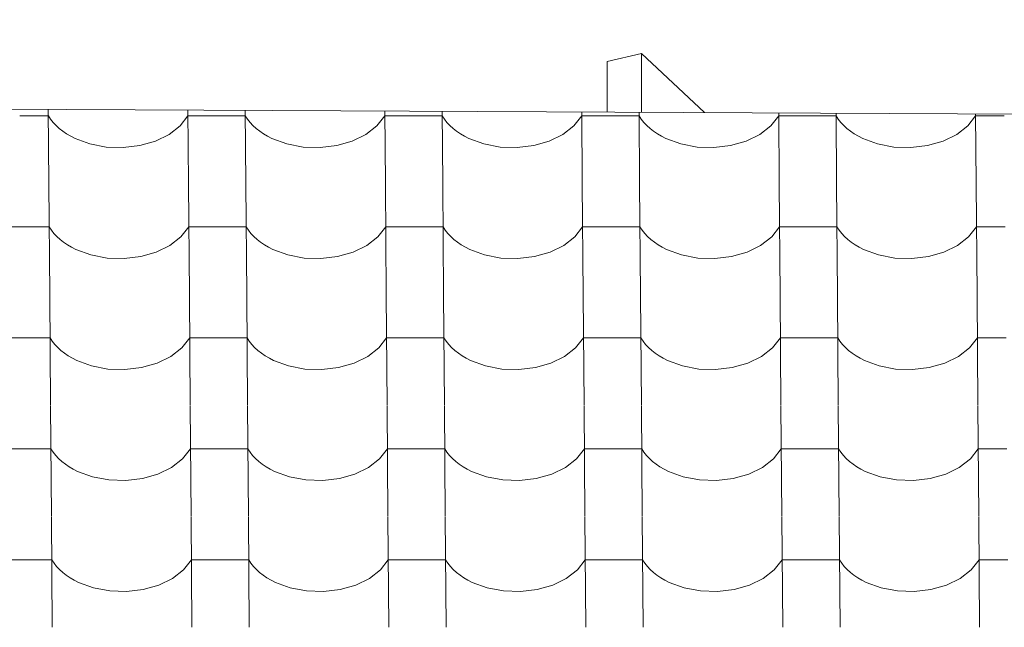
# Model space of a CAD drawing. Header units: millimetres. Extents: x -27785 to 104762, y -947 to 11132.
# Tile 131 of 146: x -4724 to -3899, y 10387 to 10896. Entities that reach past the tile are written whole.
import ezdxf

# ---------------------------------------------------------------- set-up
doc = ezdxf.new("R2010")
doc.units = ezdxf.units.MM
doc.header["$MEASUREMENT"] = 0
for name, color, linetype in [('POHLED JIŽNÍ_1_Bourané_Konstrukce - střechy a skořepiny', 7, 'Continuous'), ('POHLED JIŽNÍ_1_Bourané_Výplně - Povrchové', 7, 'Continuous'), ('POHLED JIŽNÍ_1_Konstrukce - nosné', 7, 'Continuous')]:
    doc.layers.add(name, color=color, linetype=linetype)

# ---------------------------------------------------------------- blocks, each defined once
blk = doc.blocks.new('*X2', base_point=(-29303.7, -27473.93))
at = {"layer": 'POHLED JIŽNÍ_1_Bourané_Výplně - Povrchové', "color": 7, "linetype": 'Continuous', "lineweight": 13}
for p, q in [((-4700.5, 10820.74), (-4700.02, 10758.8)), ((-4583.54, 10820.19), (-4583.06, 10758.8)), ((-4535.5, 10819.96), (-4535.02, 10758.8)), ((-4418.53, 10819.4), (-4418.06, 10758.8)), ((-4370.5, 10819.17), (-4370.03, 10758.8)), ((-4253.53, 10818.62), (-4253.07, 10758.8)), ((-4205.5, 10818.39), (-4205.03, 10758.8)), ((-4088.53, 10817.83), (-4088.07, 10758.8)), ((-4040.49, 10817.6), (-4040.04, 10758.8)), ((-3923.53, 10817.04), (-3923.07, 10758.8)), ((-4700.46, 10815.32), (-4724.48, 10815.32)), ((-4700.46, 10815.32), (-4698.61, 10812.53)), ((-4698.61, 10812.53), (-4696.47, 10809.83)), ((-4696.47, 10809.83), (-4694.04, 10807.25)), ((-4694.04, 10807.25), (-4691.34, 10804.78)), ((-4590.1, 10806.94), (-4583.5, 10815.32)), ((-4559.48, 10815.32), (-4583.5, 10815.32)), ((-4535.46, 10815.32), (-4559.48, 10815.32)), ((-4535.46, 10815.32), (-4533.62, 10812.53)), ((-4533.62, 10812.53), (-4531.48, 10809.83)), ((-4531.48, 10809.83), (-4529.05, 10807.25)), ((-4529.05, 10807.25), (-4526.35, 10804.78)), ((-4425.11, 10806.94), (-4418.5, 10815.32)), ((-4394.49, 10815.32), (-4418.5, 10815.32)), ((-4370.47, 10815.32), (-4394.49, 10815.32)), ((-4370.47, 10815.32), (-4368.62, 10812.53)), ((-4368.62, 10812.53), (-4366.48, 10809.83)), ((-4366.48, 10809.83), (-4364.05, 10807.25)), ((-4364.05, 10807.25), (-4361.35, 10804.78)), ((-4260.11, 10806.94), (-4253.51, 10815.32)), ((-4229.49, 10815.32), (-4253.51, 10815.32)), ((-4205.47, 10815.32), (-4229.49, 10815.32)), ((-4205.47, 10815.32), (-4203.63, 10812.53)), ((-4203.63, 10812.53), (-4201.48, 10809.83)), ((-4201.48, 10809.83), (-4199.06, 10807.25)), ((-4199.06, 10807.25), (-4196.36, 10804.78)), ((-4095.11, 10806.94), (-4088.51, 10815.32)), ((-4064.49, 10815.32), (-4088.51, 10815.32)), ((-4040.48, 10815.32), (-4064.49, 10815.32)), ((-4040.48, 10815.32), (-4038.63, 10812.53)), ((-4038.63, 10812.53), (-4036.49, 10809.83)), ((-4036.49, 10809.83), (-4034.06, 10807.25)), ((-4034.06, 10807.25), (-4031.36, 10804.78)), ((-3930.12, 10806.94), (-3923.51, 10815.32)), ((-3899.5, 10815.32), (-3923.51, 10815.32)), ((-4691.34, 10804.78), (-4688.39, 10802.45)), ((-4688.39, 10802.45), (-4685.18, 10800.28)), ((-4685.18, 10800.28), (-4681.76, 10798.26)), ((-4610.79, 10794.17), (-4599.36, 10799.76)), ((-4599.36, 10799.76), (-4590.1, 10806.94)), ((-4526.35, 10804.78), (-4523.39, 10802.45)), ((-4523.39, 10802.45), (-4520.19, 10800.28)), ((-4520.19, 10800.28), (-4516.76, 10798.26)), ((-4445.79, 10794.17), (-4434.36, 10799.76)), ((-4434.36, 10799.76), (-4425.11, 10806.94)), ((-4361.35, 10804.78), (-4358.39, 10802.45)), ((-4358.39, 10802.45), (-4355.19, 10800.28)), ((-4355.19, 10800.28), (-4351.76, 10798.26)), ((-4280.8, 10794.17), (-4269.36, 10799.76)), ((-4269.36, 10799.76), (-4260.11, 10806.94)), ((-4196.36, 10804.78), (-4193.4, 10802.45)), ((-4193.4, 10802.45), (-4190.2, 10800.28)), ((-4190.2, 10800.28), (-4186.77, 10798.26)), ((-4115.8, 10794.17), (-4104.37, 10799.76)), ((-4104.37, 10799.76), (-4095.11, 10806.94)), ((-4031.36, 10804.78), (-4028.4, 10802.45)), ((-4028.4, 10802.45), (-4025.2, 10800.28)), ((-4025.2, 10800.28), (-4021.77, 10798.26)), ((-3950.8, 10794.17), (-3939.37, 10799.76)), ((-3939.37, 10799.76), (-3930.12, 10806.94)), ((-4681.76, 10798.26), (-4678.12, 10796.41)), ((-4678.12, 10796.41), (-4665.64, 10791.84)), ((-4665.64, 10791.84), (-4651.96, 10789.25)), ((-4623.82, 10790.45), (-4610.79, 10794.17)), ((-4516.76, 10798.26), (-4513.12, 10796.41)), ((-4513.12, 10796.41), (-4500.65, 10791.84)), ((-4500.65, 10791.84), (-4486.97, 10789.25)), ((-4458.82, 10790.45), (-4445.79, 10794.17)), ((-4351.76, 10798.26), (-4348.13, 10796.41)), ((-4348.13, 10796.41), (-4335.65, 10791.84)), ((-4335.65, 10791.84), (-4321.97, 10789.25)), ((-4293.83, 10790.45), (-4280.8, 10794.17)), ((-4186.77, 10798.26), (-4183.13, 10796.41)), ((-4183.13, 10796.41), (-4170.65, 10791.84)), ((-4170.65, 10791.84), (-4156.97, 10789.25)), ((-4128.83, 10790.45), (-4115.8, 10794.17)), ((-4021.77, 10798.26), (-4018.14, 10796.41)), ((-4018.14, 10796.41), (-4005.66, 10791.84)), ((-4005.66, 10791.84), (-3991.98, 10789.25)), ((-3963.83, 10790.45), (-3950.8, 10794.17)), ((-4651.96, 10789.25), (-4637.78, 10788.78)), ((-4637.78, 10788.78), (-4623.82, 10790.45)), ((-4486.97, 10789.25), (-4472.78, 10788.78)), ((-4472.78, 10788.78), (-4458.82, 10790.45)), ((-4321.97, 10789.25), (-4307.79, 10788.78)), ((-4307.79, 10788.78), (-4293.83, 10790.45)), ((-4156.97, 10789.25), (-4142.79, 10788.78)), ((-4142.79, 10788.78), (-4128.83, 10790.45)), ((-3991.98, 10789.25), (-3977.8, 10788.78)), ((-3977.8, 10788.78), (-3963.83, 10790.45)), ((-4700.02, 10758.47), (-4699.3, 10665.79)), ((-4583.06, 10758.47), (-4582.33, 10665.79)), ((-4535.02, 10758.47), (-4534.3, 10665.79)), ((-4418.06, 10758.47), (-4417.34, 10665.79)), ((-4370.03, 10758.47), (-4369.3, 10665.79)), ((-4253.06, 10758.47), (-4252.34, 10665.79)), ((-4205.03, 10758.47), (-4204.31, 10665.79)), ((-4088.07, 10758.47), (-4087.35, 10665.79)), ((-4040.03, 10758.47), (-4039.31, 10665.79)), ((-3923.07, 10758.47), (-3922.35, 10665.79)), ((-4723.75, 10722.31), (-4747.77, 10722.31)), ((-4699.74, 10722.31), (-4723.75, 10722.31)), ((-4699.74, 10722.31), (-4697.89, 10719.52)), ((-4697.89, 10719.52), (-4695.75, 10716.82)), ((-4695.75, 10716.82), (-4693.32, 10714.24)), ((-4589.38, 10713.93), (-4582.77, 10722.31)), ((-4558.76, 10722.31), (-4582.77, 10722.31)), ((-4534.74, 10722.31), (-4558.76, 10722.31)), ((-4534.74, 10722.31), (-4532.89, 10719.52)), ((-4532.89, 10719.52), (-4530.75, 10716.82)), ((-4530.75, 10716.82), (-4528.33, 10714.24)), ((-4424.38, 10713.93), (-4417.78, 10722.31)), ((-4393.76, 10722.31), (-4417.78, 10722.31)), ((-4369.74, 10722.31), (-4393.76, 10722.31)), ((-4369.74, 10722.31), (-4367.9, 10719.52)), ((-4367.9, 10719.52), (-4365.76, 10716.82)), ((-4365.76, 10716.82), (-4363.33, 10714.24)), ((-4259.39, 10713.93), (-4252.78, 10722.31)), ((-4228.77, 10722.31), (-4252.78, 10722.31)), ((-4204.75, 10722.31), (-4228.77, 10722.31)), ((-4204.75, 10722.31), (-4202.9, 10719.52)), ((-4202.9, 10719.52), (-4200.76, 10716.82)), ((-4200.76, 10716.82), (-4198.33, 10714.24)), ((-4094.39, 10713.93), (-4087.79, 10722.31)), ((-4063.77, 10722.31), (-4087.79, 10722.31)), ((-4039.75, 10722.31), (-4063.77, 10722.31)), ((-4039.75, 10722.31), (-4037.91, 10719.52)), ((-4037.91, 10719.52), (-4035.76, 10716.82)), ((-4035.76, 10716.82), (-4033.34, 10714.24)), ((-3929.39, 10713.93), (-3922.79, 10722.31)), ((-3898.77, 10722.31), (-3922.79, 10722.31)), ((-4693.32, 10714.24), (-4690.62, 10711.77)), ((-4690.62, 10711.77), (-4687.66, 10709.45)), ((-4687.66, 10709.45), (-4684.46, 10707.27)), ((-4598.63, 10706.76), (-4589.38, 10713.93)), ((-4528.33, 10714.24), (-4525.62, 10711.77)), ((-4525.62, 10711.77), (-4522.67, 10709.45)), ((-4522.67, 10709.45), (-4519.46, 10707.27)), ((-4433.64, 10706.76), (-4424.38, 10713.93)), ((-4363.33, 10714.24), (-4360.63, 10711.77)), ((-4360.63, 10711.77), (-4357.67, 10709.45)), ((-4357.67, 10709.45), (-4354.47, 10707.27)), ((-4268.64, 10706.76), (-4259.39, 10713.93)), ((-4198.33, 10714.24), (-4195.63, 10711.77)), ((-4195.63, 10711.77), (-4192.67, 10709.45)), ((-4192.67, 10709.45), (-4189.47, 10707.27)), ((-4103.64, 10706.76), (-4094.39, 10713.93)), ((-4033.34, 10714.24), (-4030.64, 10711.77)), ((-4030.64, 10711.77), (-4027.68, 10709.45)), ((-4027.68, 10709.45), (-4024.48, 10707.27)), ((-3938.65, 10706.76), (-3929.39, 10713.93)), ((-4684.46, 10707.27), (-4681.03, 10705.25)), ((-4681.03, 10705.25), (-4677.4, 10703.4)), ((-4677.4, 10703.4), (-4664.92, 10698.83)), ((-4623.09, 10697.44), (-4610.06, 10701.16)), ((-4610.06, 10701.16), (-4598.63, 10706.76)), ((-4519.46, 10707.27), (-4516.04, 10705.25)), ((-4516.04, 10705.25), (-4512.4, 10703.4)), ((-4512.4, 10703.4), (-4499.92, 10698.83)), ((-4458.1, 10697.44), (-4445.07, 10701.16)), ((-4445.07, 10701.16), (-4433.64, 10706.76)), ((-4354.47, 10707.27), (-4351.04, 10705.25)), ((-4351.04, 10705.25), (-4347.41, 10703.4)), ((-4347.41, 10703.4), (-4334.93, 10698.83)), ((-4293.1, 10697.44), (-4280.07, 10701.16)), ((-4280.07, 10701.16), (-4268.64, 10706.76)), ((-4189.47, 10707.27), (-4186.04, 10705.25)), ((-4186.04, 10705.25), (-4182.41, 10703.4)), ((-4182.41, 10703.4), (-4169.93, 10698.83)), ((-4128.11, 10697.44), (-4115.08, 10701.16)), ((-4115.08, 10701.16), (-4103.64, 10706.76)), ((-4024.48, 10707.27), (-4021.05, 10705.25)), ((-4021.05, 10705.25), (-4017.41, 10703.4)), ((-4017.41, 10703.4), (-4004.93, 10698.83)), ((-3963.11, 10697.44), (-3950.08, 10701.16)), ((-3950.08, 10701.16), (-3938.65, 10706.76)), ((-4664.92, 10698.83), (-4651.24, 10696.24)), ((-4651.24, 10696.24), (-4637.06, 10695.77)), ((-4637.06, 10695.77), (-4623.09, 10697.44)), ((-4499.92, 10698.83), (-4486.24, 10696.24)), ((-4486.24, 10696.24), (-4472.06, 10695.77)), ((-4472.06, 10695.77), (-4458.1, 10697.44)), ((-4334.93, 10698.83), (-4321.25, 10696.24)), ((-4321.25, 10696.24), (-4307.06, 10695.77)), ((-4307.06, 10695.77), (-4293.1, 10697.44)), ((-4169.93, 10698.83), (-4156.25, 10696.24)), ((-4156.25, 10696.24), (-4142.07, 10695.77)), ((-4142.07, 10695.77), (-4128.11, 10697.44)), ((-4004.93, 10698.83), (-3991.25, 10696.24)), ((-3991.25, 10696.24), (-3977.07, 10695.77)), ((-3977.07, 10695.77), (-3963.11, 10697.44)), ((-4699.29, 10665.46), (-4698.57, 10572.79)), ((-4582.33, 10665.46), (-4581.61, 10572.79)), ((-4534.3, 10665.46), (-4533.58, 10572.79)), ((-4417.34, 10665.46), (-4416.62, 10572.79)), ((-4369.3, 10665.46), (-4368.58, 10572.79)), ((-4252.34, 10665.46), (-4251.62, 10572.79)), ((-4204.31, 10665.46), (-4203.59, 10572.79)), ((-4087.34, 10665.46), (-4086.62, 10572.79)), ((-4039.31, 10665.46), (-4038.59, 10572.79)), ((-3922.35, 10665.46), (-3921.63, 10572.79)), ((-4723.03, 10629.3), (-4747.05, 10629.3)), ((-4699.01, 10629.3), (-4723.03, 10629.3)), ((-4699.01, 10629.3), (-4697.17, 10626.51)), ((-4697.17, 10626.51), (-4695.02, 10623.81)), ((-4588.65, 10620.92), (-4582.05, 10629.3)), ((-4558.03, 10629.3), (-4582.05, 10629.3)), ((-4534.02, 10629.3), (-4558.03, 10629.3)), ((-4534.02, 10629.3), (-4532.17, 10626.51)), ((-4532.17, 10626.51), (-4530.03, 10623.81)), ((-4423.66, 10620.92), (-4417.06, 10629.3)), ((-4393.04, 10629.3), (-4417.06, 10629.3)), ((-4369.02, 10629.3), (-4393.04, 10629.3)), ((-4369.02, 10629.3), (-4367.18, 10626.51)), ((-4367.18, 10626.51), (-4365.03, 10623.81)), ((-4258.66, 10620.92), (-4252.06, 10629.3)), ((-4228.04, 10629.3), (-4252.06, 10629.3)), ((-4204.03, 10629.3), (-4228.04, 10629.3)), ((-4204.03, 10629.3), (-4202.18, 10626.51)), ((-4202.18, 10626.51), (-4200.04, 10623.81)), ((-4093.67, 10620.92), (-4087.06, 10629.3)), ((-4063.05, 10629.3), (-4087.06, 10629.3)), ((-4039.03, 10629.3), (-4063.05, 10629.3)), ((-4039.03, 10629.3), (-4037.18, 10626.51)), ((-4037.18, 10626.51), (-4035.04, 10623.81)), ((-3928.67, 10620.92), (-3922.07, 10629.3)), ((-3898.05, 10629.3), (-3922.07, 10629.3)), ((-4695.02, 10623.81), (-4692.6, 10621.23)), ((-4692.6, 10621.23), (-4689.9, 10618.76)), ((-4689.9, 10618.76), (-4686.94, 10616.44)), ((-4597.91, 10613.75), (-4588.65, 10620.92)), ((-4530.03, 10623.81), (-4527.6, 10621.23)), ((-4527.6, 10621.23), (-4524.9, 10618.76)), ((-4524.9, 10618.76), (-4521.94, 10616.44)), ((-4432.91, 10613.75), (-4423.66, 10620.92)), ((-4365.03, 10623.81), (-4362.61, 10621.23)), ((-4362.61, 10621.23), (-4359.91, 10618.76)), ((-4359.91, 10618.76), (-4356.95, 10616.44)), ((-4267.92, 10613.75), (-4258.66, 10620.92)), ((-4200.04, 10623.81), (-4197.61, 10621.23)), ((-4197.61, 10621.23), (-4194.91, 10618.76)), ((-4194.91, 10618.76), (-4191.95, 10616.44)), ((-4102.92, 10613.75), (-4093.67, 10620.92)), ((-4035.04, 10623.81), (-4032.61, 10621.23)), ((-4032.61, 10621.23), (-4029.91, 10618.76)), ((-4029.91, 10618.76), (-4026.95, 10616.44)), ((-3937.92, 10613.75), (-3928.67, 10620.92)), ((-4686.94, 10616.44), (-4683.74, 10614.26)), ((-4683.74, 10614.26), (-4680.31, 10612.24)), ((-4680.31, 10612.24), (-4676.67, 10610.39)), ((-4676.67, 10610.39), (-4664.19, 10605.82)), ((-4609.34, 10608.16), (-4597.91, 10613.75)), ((-4521.94, 10616.44), (-4518.74, 10614.26)), ((-4518.74, 10614.26), (-4515.31, 10612.24)), ((-4515.31, 10612.24), (-4511.68, 10610.39)), ((-4511.68, 10610.39), (-4499.2, 10605.82)), ((-4444.35, 10608.16), (-4432.91, 10613.75)), ((-4356.95, 10616.44), (-4353.74, 10614.26)), ((-4353.74, 10614.26), (-4350.32, 10612.24)), ((-4350.32, 10612.24), (-4346.68, 10610.39)), ((-4346.68, 10610.39), (-4334.2, 10605.82)), ((-4279.35, 10608.16), (-4267.92, 10613.75)), ((-4191.95, 10616.44), (-4188.75, 10614.26)), ((-4188.75, 10614.26), (-4185.32, 10612.24)), ((-4185.32, 10612.24), (-4181.69, 10610.39)), ((-4181.69, 10610.39), (-4169.21, 10605.82)), ((-4114.35, 10608.16), (-4102.92, 10613.75)), ((-4026.95, 10616.44), (-4023.75, 10614.26)), ((-4023.75, 10614.26), (-4020.33, 10612.24)), ((-4020.33, 10612.24), (-4016.69, 10610.39)), ((-4016.69, 10610.39), (-4004.21, 10605.82)), ((-3949.36, 10608.16), (-3937.92, 10613.75)), ((-4664.19, 10605.82), (-4650.52, 10603.23)), ((-4650.52, 10603.23), (-4636.33, 10602.76)), ((-4636.33, 10602.76), (-4622.37, 10604.43)), ((-4622.37, 10604.43), (-4609.34, 10608.16)), ((-4499.2, 10605.82), (-4485.52, 10603.23)), ((-4485.52, 10603.23), (-4471.34, 10602.76)), ((-4471.34, 10602.76), (-4457.38, 10604.43)), ((-4457.38, 10604.43), (-4444.35, 10608.16)), ((-4334.2, 10605.82), (-4320.52, 10603.23)), ((-4320.52, 10603.23), (-4306.34, 10602.76)), ((-4306.34, 10602.76), (-4292.38, 10604.43)), ((-4292.38, 10604.43), (-4279.35, 10608.16)), ((-4169.21, 10605.82), (-4155.53, 10603.23)), ((-4155.53, 10603.23), (-4141.35, 10602.76)), ((-4141.35, 10602.76), (-4127.38, 10604.43)), ((-4127.38, 10604.43), (-4114.35, 10608.16)), ((-4004.21, 10605.82), (-3990.53, 10603.23)), ((-3990.53, 10603.23), (-3976.35, 10602.76)), ((-3976.35, 10602.76), (-3962.39, 10604.43)), ((-3962.39, 10604.43), (-3949.36, 10608.16)), ((-4698.57, 10572.45), (-4697.85, 10479.78)), ((-4581.61, 10572.45), (-4580.89, 10479.78)), ((-4533.57, 10572.45), (-4532.85, 10479.78)), ((-4416.61, 10572.45), (-4415.89, 10479.78)), ((-4368.58, 10572.45), (-4367.86, 10479.78)), ((-4251.62, 10572.45), (-4250.9, 10479.78)), ((-4203.58, 10572.45), (-4202.86, 10479.78)), ((-4086.62, 10572.45), (-4085.9, 10479.78)), ((-4038.59, 10572.45), (-4037.87, 10479.78)), ((-3921.62, 10572.45), (-3920.9, 10479.78)), ((-4722.31, 10536.29), (-4746.32, 10536.29)), ((-4698.29, 10536.29), (-4722.31, 10536.29)), ((-4698.29, 10536.29), (-4696.44, 10533.5)), ((-4587.93, 10527.91), (-4581.33, 10536.29)), ((-4557.31, 10536.29), (-4581.33, 10536.29)), ((-4533.29, 10536.29), (-4557.31, 10536.29)), ((-4533.29, 10536.29), (-4531.45, 10533.5)), ((-4422.93, 10527.91), (-4416.33, 10536.29)), ((-4392.31, 10536.29), (-4416.33, 10536.29)), ((-4368.3, 10536.29), (-4392.31, 10536.29)), ((-4368.3, 10536.29), (-4366.45, 10533.5)), ((-4257.94, 10527.91), (-4251.34, 10536.29)), ((-4227.32, 10536.29), (-4251.34, 10536.29)), ((-4203.3, 10536.29), (-4227.32, 10536.29)), ((-4203.3, 10536.29), (-4201.46, 10533.5)), ((-4092.94, 10527.91), (-4086.34, 10536.29)), ((-4062.32, 10536.29), (-4086.34, 10536.29)), ((-4038.31, 10536.29), (-4062.32, 10536.29)), ((-4038.31, 10536.29), (-4036.46, 10533.5)), ((-3927.95, 10527.91), (-3921.34, 10536.29)), ((-3897.33, 10536.29), (-3921.34, 10536.29)), ((-4696.44, 10533.5), (-4694.3, 10530.8)), ((-4694.3, 10530.8), (-4691.87, 10528.22)), ((-4691.87, 10528.22), (-4689.17, 10525.75)), ((-4597.18, 10520.74), (-4587.93, 10527.91)), ((-4531.45, 10533.5), (-4529.31, 10530.8)), ((-4529.31, 10530.8), (-4526.88, 10528.22)), ((-4526.88, 10528.22), (-4524.18, 10525.75)), ((-4432.19, 10520.74), (-4422.93, 10527.91)), ((-4366.45, 10533.5), (-4364.31, 10530.8)), ((-4364.31, 10530.8), (-4361.88, 10528.22)), ((-4361.88, 10528.22), (-4359.18, 10525.75)), ((-4267.19, 10520.74), (-4257.94, 10527.91)), ((-4201.46, 10533.5), (-4199.31, 10530.8)), ((-4199.31, 10530.8), (-4196.89, 10528.22)), ((-4196.89, 10528.22), (-4194.19, 10525.75)), ((-4102.2, 10520.74), (-4092.94, 10527.91)), ((-4036.46, 10533.5), (-4034.32, 10530.8)), ((-4034.32, 10530.8), (-4031.89, 10528.22)), ((-4031.89, 10528.22), (-4029.19, 10525.75)), ((-3937.2, 10520.74), (-3927.95, 10527.91)), ((-4689.17, 10525.75), (-4686.21, 10523.43)), ((-4686.21, 10523.43), (-4683.01, 10521.25)), ((-4683.01, 10521.25), (-4679.59, 10519.23)), ((-4679.59, 10519.23), (-4675.95, 10517.38)), ((-4608.62, 10515.15), (-4597.18, 10520.74)), ((-4524.18, 10525.75), (-4521.22, 10523.43)), ((-4521.22, 10523.43), (-4518.02, 10521.25)), ((-4518.02, 10521.25), (-4514.59, 10519.23)), ((-4514.59, 10519.23), (-4510.95, 10517.38)), ((-4443.62, 10515.15), (-4432.19, 10520.74)), ((-4359.18, 10525.75), (-4356.22, 10523.43)), ((-4356.22, 10523.43), (-4353.02, 10521.25)), ((-4353.02, 10521.25), (-4349.59, 10519.23)), ((-4349.59, 10519.23), (-4345.96, 10517.38)), ((-4278.63, 10515.15), (-4267.19, 10520.74)), ((-4194.19, 10525.75), (-4191.23, 10523.43)), ((-4191.23, 10523.43), (-4188.03, 10521.25)), ((-4188.03, 10521.25), (-4184.6, 10519.23)), ((-4184.6, 10519.23), (-4180.96, 10517.38)), ((-4113.63, 10515.15), (-4102.2, 10520.74)), ((-4029.19, 10525.75), (-4026.23, 10523.43)), ((-4026.23, 10523.43), (-4023.03, 10521.25)), ((-4023.03, 10521.25), (-4019.6, 10519.23)), ((-4019.6, 10519.23), (-4015.97, 10517.38)), ((-3948.63, 10515.15), (-3937.2, 10520.74)), ((-4675.95, 10517.38), (-4663.47, 10512.81)), ((-4663.47, 10512.81), (-4649.79, 10510.22)), ((-4635.61, 10509.75), (-4621.65, 10511.42)), ((-4621.65, 10511.42), (-4608.62, 10515.15)), ((-4510.95, 10517.38), (-4498.47, 10512.81)), ((-4498.47, 10512.81), (-4484.8, 10510.22)), ((-4470.61, 10509.75), (-4456.65, 10511.42)), ((-4456.65, 10511.42), (-4443.62, 10515.15)), ((-4345.96, 10517.38), (-4333.48, 10512.81)), ((-4333.48, 10512.81), (-4319.8, 10510.22)), ((-4305.62, 10509.75), (-4291.66, 10511.42)), ((-4291.66, 10511.42), (-4278.63, 10515.15)), ((-4180.96, 10517.38), (-4168.48, 10512.81)), ((-4168.48, 10512.81), (-4154.8, 10510.22)), ((-4140.62, 10509.75), (-4126.66, 10511.42)), ((-4126.66, 10511.42), (-4113.63, 10515.15)), ((-4015.97, 10517.38), (-4003.49, 10512.81)), ((-4003.49, 10512.81), (-3989.81, 10510.22)), ((-3975.63, 10509.75), (-3961.66, 10511.42)), ((-3961.66, 10511.42), (-3948.63, 10515.15)), ((-4649.79, 10510.22), (-4635.61, 10509.75)), ((-4484.8, 10510.22), (-4470.61, 10509.75)), ((-4319.8, 10510.22), (-4305.62, 10509.75)), ((-4154.8, 10510.22), (-4140.62, 10509.75)), ((-3989.81, 10510.22), (-3975.63, 10509.75)), ((-4697.85, 10479.44), (-4697.13, 10386.77)), ((-4580.89, 10479.44), (-4580.16, 10386.77)), ((-4532.85, 10479.44), (-4532.13, 10386.77)), ((-4415.89, 10479.44), (-4415.17, 10386.77)), ((-4367.86, 10479.44), (-4367.13, 10386.77)), ((-4250.89, 10479.44), (-4250.17, 10386.77)), ((-4202.86, 10479.44), (-4202.14, 10386.77)), ((-4085.9, 10479.44), (-4085.18, 10386.77)), ((-4037.86, 10479.44), (-4037.14, 10386.77)), ((-3920.9, 10479.44), (-3920.18, 10386.77)), ((-4721.58, 10443.29), (-4745.6, 10443.29)), ((-4697.57, 10443.29), (-4721.58, 10443.29)), ((-4697.57, 10443.29), (-4695.72, 10440.49)), ((-4695.72, 10440.49), (-4693.58, 10437.8)), ((-4693.58, 10437.8), (-4691.15, 10435.21)), ((-4587.21, 10434.9), (-4580.6, 10443.29)), ((-4556.59, 10443.29), (-4580.6, 10443.29)), ((-4532.57, 10443.29), (-4556.59, 10443.29)), ((-4532.57, 10443.29), (-4530.72, 10440.49)), ((-4530.72, 10440.49), (-4528.58, 10437.8)), ((-4528.58, 10437.8), (-4526.15, 10435.21)), ((-4422.21, 10434.9), (-4415.61, 10443.29)), ((-4391.59, 10443.29), (-4415.61, 10443.29)), ((-4367.57, 10443.29), (-4391.59, 10443.29)), ((-4367.57, 10443.29), (-4365.73, 10440.49)), ((-4365.73, 10440.49), (-4363.59, 10437.8)), ((-4363.59, 10437.8), (-4361.16, 10435.21)), ((-4257.21, 10434.9), (-4250.61, 10443.29)), ((-4226.59, 10443.29), (-4250.61, 10443.29)), ((-4202.58, 10443.29), (-4226.59, 10443.29)), ((-4202.58, 10443.29), (-4200.73, 10440.49)), ((-4200.73, 10440.49), (-4198.59, 10437.8)), ((-4198.59, 10437.8), (-4196.16, 10435.21)), ((-4092.22, 10434.9), (-4085.62, 10443.29)), ((-4061.6, 10443.29), (-4085.62, 10443.29)), ((-4037.58, 10443.29), (-4061.6, 10443.29)), ((-4037.58, 10443.29), (-4035.74, 10440.49)), ((-4035.74, 10440.49), (-4033.59, 10437.8)), ((-4033.59, 10437.8), (-4031.17, 10435.21)), ((-3927.22, 10434.9), (-3920.62, 10443.29)), ((-3896.6, 10443.29), (-3920.62, 10443.29)), ((-4691.15, 10435.21), (-4688.45, 10432.75)), ((-4688.45, 10432.75), (-4685.49, 10430.42)), ((-4685.49, 10430.42), (-4682.29, 10428.24)), ((-4682.29, 10428.24), (-4678.86, 10426.22)), ((-4596.46, 10427.73), (-4587.21, 10434.9)), ((-4526.15, 10435.21), (-4523.45, 10432.75)), ((-4523.45, 10432.75), (-4520.5, 10430.42)), ((-4520.5, 10430.42), (-4517.29, 10428.24)), ((-4517.29, 10428.24), (-4513.87, 10426.22)), ((-4431.46, 10427.73), (-4422.21, 10434.9)), ((-4361.16, 10435.21), (-4358.46, 10432.75)), ((-4358.46, 10432.75), (-4355.5, 10430.42)), ((-4355.5, 10430.42), (-4352.3, 10428.24)), ((-4352.3, 10428.24), (-4348.87, 10426.22)), ((-4266.47, 10427.73), (-4257.21, 10434.9)), ((-4196.16, 10435.21), (-4193.46, 10432.75)), ((-4193.46, 10432.75), (-4190.5, 10430.42)), ((-4190.5, 10430.42), (-4187.3, 10428.24)), ((-4187.3, 10428.24), (-4183.87, 10426.22)), ((-4101.47, 10427.73), (-4092.22, 10434.9)), ((-4031.17, 10435.21), (-4028.47, 10432.75)), ((-4028.47, 10432.75), (-4025.51, 10430.42)), ((-4025.51, 10430.42), (-4022.31, 10428.24)), ((-4022.31, 10428.24), (-4018.88, 10426.22)), ((-3936.48, 10427.73), (-3927.22, 10434.9)), ((-4678.86, 10426.22), (-4675.23, 10424.37)), ((-4675.23, 10424.37), (-4662.75, 10419.8)), ((-4662.75, 10419.8), (-4649.07, 10417.21)), ((-4620.92, 10418.41), (-4607.89, 10422.14)), ((-4607.89, 10422.14), (-4596.46, 10427.73)), ((-4513.87, 10426.22), (-4510.23, 10424.37)), ((-4510.23, 10424.37), (-4497.75, 10419.8)), ((-4497.75, 10419.8), (-4484.07, 10417.21)), ((-4455.93, 10418.41), (-4442.9, 10422.14)), ((-4442.9, 10422.14), (-4431.46, 10427.73)), ((-4348.87, 10426.22), (-4345.23, 10424.37)), ((-4345.23, 10424.37), (-4332.76, 10419.8)), ((-4332.76, 10419.8), (-4319.08, 10417.21)), ((-4290.93, 10418.41), (-4277.9, 10422.14)), ((-4277.9, 10422.14), (-4266.47, 10427.73)), ((-4183.87, 10426.22), (-4180.24, 10424.37)), ((-4180.24, 10424.37), (-4167.76, 10419.8)), ((-4167.76, 10419.8), (-4154.08, 10417.21)), ((-4125.94, 10418.41), (-4112.91, 10422.14)), ((-4112.91, 10422.14), (-4101.47, 10427.73)), ((-4018.88, 10426.22), (-4015.24, 10424.37)), ((-4015.24, 10424.37), (-4002.76, 10419.8)), ((-4002.76, 10419.8), (-3989.08, 10417.21)), ((-3960.94, 10418.41), (-3947.91, 10422.14)), ((-3947.91, 10422.14), (-3936.48, 10427.73)), ((-4649.07, 10417.21), (-4634.89, 10416.74)), ((-4634.89, 10416.74), (-4620.92, 10418.41)), ((-4484.07, 10417.21), (-4469.89, 10416.74)), ((-4469.89, 10416.74), (-4455.93, 10418.41)), ((-4319.08, 10417.21), (-4304.89, 10416.74)), ((-4304.89, 10416.74), (-4290.93, 10418.41)), ((-4154.08, 10417.21), (-4139.9, 10416.74)), ((-4139.9, 10416.74), (-4125.94, 10418.41)), ((-3989.08, 10417.21), (-3974.9, 10416.74)), ((-3974.9, 10416.74), (-3960.94, 10418.41))]:
    blk.add_line(p, q, dxfattribs=at)

msp = doc.modelspace()

# ---------------------------------------------------------------- linework, layer by layer
at = {"layer": 'POHLED JIŽNÍ_1_Bourané_Konstrukce - střechy a skořepiny', "color": 7, "linetype": 'Continuous', "lineweight": 13}
for p, q in [((-129.54, 10798.97), (-20488.57, 10895.96)), ((-4232.25, 10860.94), (-4203.5, 10867.5)), ((-4203.5, 10867.5), (-4150.75, 10818.13)), ((-4203.5, 10867.5), (-4203.5, 10818.38)), ((-4232.25, 10860.94), (-4232.25, 10818.51))]:
    msp.add_line(p, q, dxfattribs=at)

# ---------------------------------------------------------------- block references
at = {"layer": 'POHLED JIŽNÍ_1_Konstrukce - nosné', "color": 9, "linetype": 'Continuous', "lineweight": 13}
msp.add_blockref('*X2', (-29303.7, -27473.93), dxfattribs=at)

doc.saveas('drawing.dxf')
